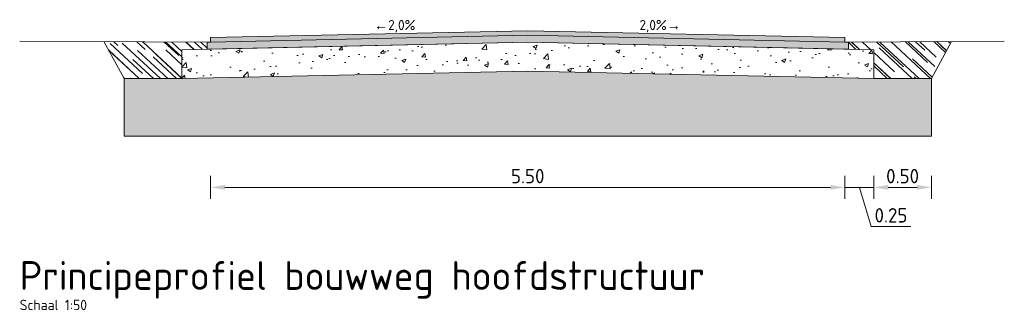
# Model space of a CAD drawing. Header units: metres. Extents: x 207669 to 209690, y 476021 to 477293.
# Tile 44 of 49: x 209340.87 to 209349.4, y 476320.46 to 476322.98. Entities that reach past the tile are written whole.
import ezdxf
from ezdxf.enums import TextEntityAlignment as Align

# ---------------------------------------------------------------- set-up
doc = ezdxf.new("R2010")
doc.units = ezdxf.units.M
doc.layers.get('defpoints').update_dxf_attribs({"color": 30, "linetype": 'CONTINUOUS'})
for name, color, linetype, lineweight in [('N-WE-VH-KANTVERHARDING-GD', 60, 'CONTINUOUS', 9), ('N-WE-VH-M', 7, 'CONTINUOUS', 18), ('N-WE-VH-T50', 4, 'CONTINUOUS', 50), ('N-WE-VH-VERHARDING_ASFALT_ZWART-AD', 251, 'CONTINUOUS', 18), ('N-WE-VH-VERHARDING_FUNDERING-AD', 252, 'CONTINUOUS', 18), ('X-XX-AL-T35', 7, 'CONTINUOUS', 35)]:
    doc.layers.add(name, color=color, linetype=linetype, lineweight=lineweight)
doc.layers.add('N-WE-VH-VERHARDING-TEELGROND-AD', color=7, linetype='CONTINUOUS', lineweight=9, true_color=0xa55e00)
doc.layers.add('N-WE-VH-VERHARDING-ZANDBED-AD', color=7, linetype='CONTINUOUS', lineweight=25, true_color=0x2f4b46)
doc.styles.add('NLCS-ISO', font='NLCS-ISO.ttf')
doc.styles.add('NLCS-ISO-M50-T25', font='NLCS-ISO.ttf')
doc.dimstyles.new('NLCS-M50-T25-PIJL_X_L2_H1', dxfattribs={"dimscale": 0.05, "dimtxt": 2.5, "dimasz": 2.5, "dimexe": 2, "dimexo": 2, "dimgap": 0.7, "dimtad": 1, "dimzin": 0, "dimdsep": 46, "dimtxsty": 'NLCS-ISO-M50-T25', "dimcen": 0, "dimdle": 2, "dimclrd": 256, "dimclre": 256, "dimclrt": 256, "dimadec": 1, "dimazin": 0, "dimtfac": 1, "dimtofl": 0, "dimtmove": 1, "dimatfit": 0, "dimfxl": 2, "dimfxlon": 1, "dimtfillclr": 254, "dimtolj": 1, "dimtzin": 0, "dimlwd": 18, "dimlwe": 18, "dimarcsym": 0})
pattern_1 = [(137, (239872.37362, 450964.15959), (-0.29095401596, 0.0976684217), [1.905, -0.254, 0.635, -0.127]), (137, (239872.20678, 450964.22834), (-0.0223144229, -0.2101467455), [0.381, -0.04191, 0.762, -0.09525]), (137, (239872.253554, 450964.12395), (-0.541017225, 0.38816083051), [1.016, -0.1778, 0.508, -0.127])]

# ---------------------------------------------------------------- blocks, each defined once
blk = doc.blocks.new('*D54')
at = {"layer": 'defpoints', "color": 0, "transparency": 16777216}
for p in [(209342.5231, 476322.8218), (209348.0231, 476322.8218), (209348.0231, 476321.5223)]:
    blk.add_point(p, dxfattribs=at)
at = {"layer": 'N-WE-VH-M', "linetype": 'Continuous', "lineweight": 18, "transparency": 16777216}
for p, q in [((209342.5231, 476321.6223), (209342.5231, 476321.4223)), ((209348.0231, 476321.6223), (209348.0231, 476321.4223)), ((209342.6481, 476321.5223), (209347.8981, 476321.5223))]:
    blk.add_line(p, q, dxfattribs=at)
at = {"layer": 'N-WE-VH-M', "transparency": 16777216}
for points in [[(209342.6481, 476321.5431), (209342.6481, 476321.5014), (209342.5231, 476321.5223)], [(209347.8981, 476321.5431), (209347.8981, 476321.5014), (209348.0231, 476321.5223)]]:
    blk.add_solid(points, dxfattribs=at)
at = {"layer": 'N-WE-VH-M', "transparency": 16777216, "insert": (209345.2731, 476321.6198), "char_height": 0.125, "attachment_point": 5, "style": 'NLCS-ISO-M50-T25'}
blk.add_mtext('\\A1;5.50', dxfattribs=at)
blk = doc.blocks.new('*D55')
at = {"layer": 'defpoints', "color": 0, "transparency": 16777216}
for p in [(209348.0231, 476322.8218), (209348.2731, 476322.716), (209348.2731, 476321.5223)]:
    blk.add_point(p, dxfattribs=at)
at = {"layer": 'N-WE-VH-M', "linetype": 'Continuous', "lineweight": 18, "transparency": 16777216}
for p, q in [((209348.0231, 476321.6223), (209348.0231, 476321.4223)), ((209348.2731, 476321.6223), (209348.2731, 476321.4223)), ((209347.8981, 476321.5223), (209347.7731, 476321.5223)), ((209348.0231, 476321.5223), (209348.2731, 476321.5223)), ((209348.1481, 476321.5223), (209348.2501, 476321.1823)), ((209348.3981, 476321.5223), (209348.5231, 476321.5223)), ((209348.2501, 476321.1823), (209348.5951, 476321.1823))]:
    blk.add_line(p, q, dxfattribs=at)
at = {"layer": 'N-WE-VH-M', "transparency": 16777216}
for points in [[(209347.8981, 476321.5431), (209347.8981, 476321.5014), (209348.0231, 476321.5223)], [(209348.3981, 476321.5431), (209348.3981, 476321.5014), (209348.2731, 476321.5223)]]:
    blk.add_solid(points, dxfattribs=at)
at = {"layer": 'N-WE-VH-M', "transparency": 16777216, "insert": (209348.4226, 476321.2798), "char_height": 0.125, "attachment_point": 5, "style": 'NLCS-ISO-M50-T25'}
blk.add_mtext('\\A1;0.25', dxfattribs=at)
blk = doc.blocks.new('*D56')
at = {"layer": 'defpoints', "color": 0, "transparency": 16777216}
for p in [(209348.2731, 476322.466), (209348.7731, 476322.466), (209348.7731, 476321.5223)]:
    blk.add_point(p, dxfattribs=at)
at = {"layer": 'N-WE-VH-M', "linetype": 'Continuous', "lineweight": 18, "transparency": 16777216}
for p, q in [((209348.2731, 476321.6223), (209348.2731, 476321.4223)), ((209348.7731, 476321.6223), (209348.7731, 476321.4223)), ((209348.3981, 476321.5223), (209348.6481, 476321.5223))]:
    blk.add_line(p, q, dxfattribs=at)
at = {"layer": 'N-WE-VH-M', "transparency": 16777216}
for points in [[(209348.3981, 476321.5431), (209348.3981, 476321.5014), (209348.2731, 476321.5223)], [(209348.6481, 476321.5431), (209348.6481, 476321.5014), (209348.7731, 476321.5223)]]:
    blk.add_solid(points, dxfattribs=at)
at = {"layer": 'N-WE-VH-M', "transparency": 16777216, "insert": (209348.5231, 476321.6198), "char_height": 0.125, "attachment_point": 5, "style": 'NLCS-ISO-M50-T25'}
blk.add_mtext('\\A1;0.50', dxfattribs=at)

msp = doc.modelspace()

# ---------------------------------------------------------------- hatches: boundary and pattern name
at = {"layer": 'N-WE-VH-VERHARDING-TEELGROND-AD'}
h = msp.add_hatch(dxfattribs=at)
h.set_pattern_fill('AR-RROOF', color=256, scale=0.005, angle=137)
h.set_pattern_definition(pattern_1)
h.paths.add_polyline_path([(209342.4931, 476322.7811), (209341.5988, 476322.787), (209341.7731, 476322.466), (209342.2731, 476322.466), (209342.2731, 476322.716), (209342.4931, 476322.7211)])
h = msp.add_hatch(dxfattribs=at)
h.set_pattern_fill('AR-RROOF', color=256, scale=0.005, angle=137)
h.set_pattern_definition(pattern_1)
h.paths.add_polyline_path([(209348.9481, 476322.7882), (209348.0531, 476322.7811), (209348.0531, 476322.7208), (209348.2731, 476322.716), (209348.2731, 476322.466), (209348.7731, 476322.466)])
at = {"layer": 'N-WE-VH-VERHARDING-ZANDBED-AD'}
h = msp.add_hatch(dxfattribs=at)
h.set_pattern_fill('AGW-GROND_ZAND_DRAINZAND', color=256, scale=0.04, angle=90, pattern_type=2)
h.set_pattern_definition([(135, (209341.773123, 476321.96596), (-0.03592102, -0.03592102), [0, -0.0508])])
h.paths.add_polyline_path([(209345.2731, 476322.5317), (209342.2731, 476322.466), (209341.7731, 476322.466), (209341.7731, 476321.966), (209348.7731, 476321.966), (209348.7731, 476322.466), (209348.2731, 476322.466)])
at = {"layer": 'N-WE-VH-VERHARDING_ASFALT_ZWART-AD'}
h = msp.add_hatch(color=256, dxfattribs=at)
h.dxf.hatch_style = 1
h.paths.add_polyline_path([(209345.2731, 476322.8418), (209348.0231, 476322.7818), (209348.0231, 476322.8218), (209345.2731, 476322.8818), (209342.5231, 476322.8218), (209342.5231, 476322.7818)])
h = msp.add_hatch(color=256, dxfattribs=at)
h.dxf.hatch_style = 1
h.paths.add_polyline_path([(209345.2731, 476322.8418), (209342.4931, 476322.7811), (209342.4931, 476322.7211), (209345.2731, 476322.7818), (209348.0531, 476322.7208), (209348.0531, 476322.7811)])
at = {"layer": 'N-WE-VH-VERHARDING_FUNDERING-AD'}
h = msp.add_hatch(dxfattribs=at)
h.set_pattern_fill('AVH-FUNDERING_GRANULAAT_MENG_01', color=256, scale=0.05, pattern_type=2)
h.set_pattern_definition([(50, (209342.27312, 476322.46596), (0.35863, -0.031376), [0.0375, -0.4125]), (355, (209342.27312, 476322.46596), (-0.069376, 0.376096), [0.03, -0.33]), (100.4514, (209342.303, 476322.46334), (0.289255, 0.34472), [0.03187, -0.350571]), (46.184, (209342.27312, 476322.56596), (0.53362, -0.08276), [0.05625, -0.61875]), (96.636, (209342.3176, 476322.55906), (0.46733, 0.48706), [0.047805, -0.525856]), (351.184, (209342.2731, 476322.56596), (0.46733, 0.48706), [0.045, -0.495]), (21, (209342.32312, 476322.54096), (0.298454, -0.20131), [0.0375, -0.4125]), (326, (209342.32312, 476322.54096), (0.121658, 0.362575), [0.03, -0.33]), (71.4514, (209342.348, 476322.5242), (0.420111, 0.161265), [0.03187, -0.350571]), (37.5, (209342.27312, 476322.46596), (0.00608, 0.166447), [0, -0.326, 0, -0.335, 0, -0.33125]), (7.5, (209342.27312, 476322.46596), (0.131535, 0.197206), [0, -0.191, 0, -0.3185, 0, -0.12625]), (327.5, (209342.16162, 476322.46596), (0.2669112, -0.0112774), [0, -0.125, 0, -0.39, 0, -0.5175]), (317.5, (209342.11162, 476322.46596), (0.291593, 0.0500525), [0, -0.1625, 0, -0.259, 0, -0.3675])])
h.paths.add_polyline_path([(209345.2731, 476322.5317), (209348.2731, 476322.466), (209348.2731, 476322.716), (209345.2731, 476322.7818), (209342.2731, 476322.7163), (209342.2731, 476322.466)])

# ---------------------------------------------------------------- linework, layer by layer
at = {"layer": 'N-WE-VH-KANTVERHARDING-GD'}
for points in [[(209342.4931, 476322.7211), (209345.2731, 476322.7818), (209348.0531, 476322.7208), (209348.0531, 476322.7811), (209348.0231, 476322.7818), (209348.0231, 476322.8218), (209345.2731, 476322.8818), (209342.5231, 476322.8218), (209342.5231, 476322.7818), (209342.4931, 476322.7811)], [(209342.2731, 476322.466), (209345.2731, 476322.5317), (209348.2731, 476322.466), (209348.2731, 476322.716), (209345.2731, 476322.7818), (209342.2731, 476322.7163), (209342.2731, 476322.466)], [(209341.7731, 476321.966), (209348.7731, 476321.966), (209348.7731, 476322.466), (209348.2731, 476322.466), (209345.2731, 476322.5317), (209342.2731, 476322.466), (209341.7731, 476322.466), (209341.7731, 476321.966)]]:
    msp.add_lwpolyline(points, close=True, dxfattribs=at)
for points in [[(209340.8685, 476322.7918), (209342.4931, 476322.7811)], [(209341.7731, 476322.466), (209341.5988, 476322.787)], [(209342.5231, 476322.7818), (209345.2731, 476322.8418), (209348.0231, 476322.7818)], [(209348.0531, 476322.7811), (209349.405, 476322.7918)], [(209348.7731, 476322.466), (209348.9481, 476322.7882)]]:
    msp.add_lwpolyline(points, dxfattribs=at)

# ---------------------------------------------------------------- texts
at = {"layer": 'N-WE-VH-M', "style": 'NLCS-ISO'}
for s, p in [('←2,0%%%', (209344.1201, 476322.8608)), ('2,0%%%→', (209346.4209, 476322.8609))]:
    msp.add_text(s, height=0.0875, dxfattribs=at).set_placement(p, align=Align.BOTTOM_CENTER)
at = {"layer": 'N-WE-VH-T50', "style": 'NLCS-ISO'}
msp.add_text('Principeprofiel bouwweg hoofdstructuur', height=0.25, dxfattribs=at).set_placement((209340.8685, 476320.6323))
at = {"layer": 'X-XX-AL-T35', "insert": (209340.8685, 476320.5469), "char_height": 0.09, "attachment_point": 1, "style": 'NLCS-ISO'}
msp.add_mtext_dynamic_manual_height_columns('Schaal 1:50', width=1.86662, gutter_width=0.625, heights=[0], dxfattribs=at)

# ---------------------------------------------------------------- dimensions: what is measured, and where the dimension line sits
at = {"layer": 'N-WE-VH-M'}
for base, p1, p2, picture, middle in [((209348.0231, 476321.5223), (209342.5231, 476322.8218), (209348.0231, 476322.8218), '*D54', (209345.2731, 476321.6198)), ((209348.2731, 476321.5223), (209348.0231, 476322.8218), (209348.2731, 476322.716), '*D55', (209348.2851, 476321.2798)), ((209348.7731, 476321.5223), (209348.2731, 476322.466), (209348.7731, 476322.466), '*D56', (209348.5231, 476321.6198))]:
    dim = msp.add_linear_dim(base=base, p1=p1, p2=p2, dimstyle='NLCS-M50-T25-PIJL_X_L2_H1', dxfattribs=at)
    dim.commit()
    dim.dimension.update_dxf_attribs({"geometry": picture, "text_midpoint": middle})

doc.saveas('drawing.dxf')
